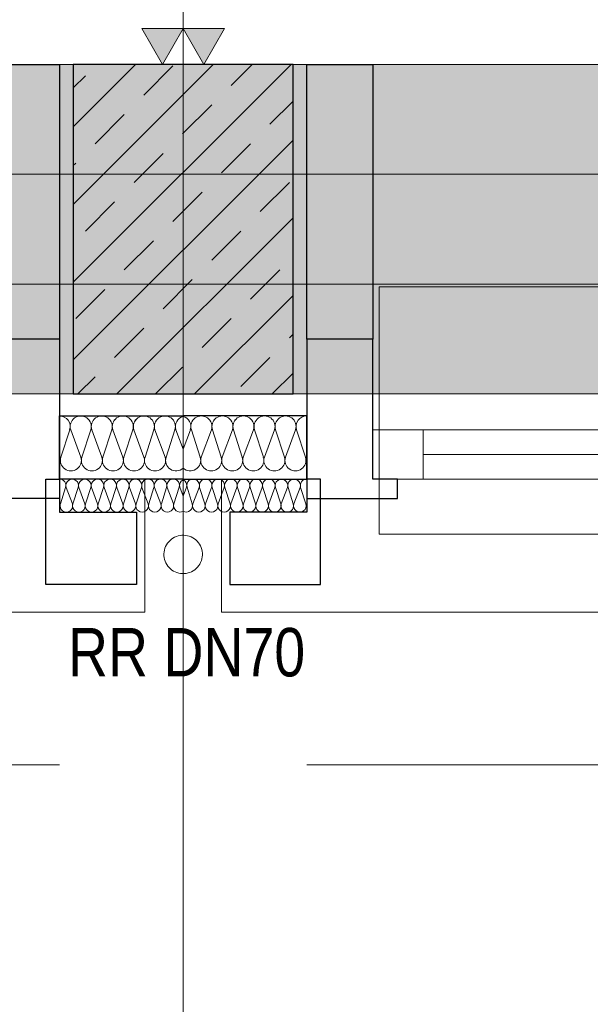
# Model space of a CAD drawing. Extents: x -720 to 300, y 62 to 1107.
# Tile 21 of 117: x -308 to -287, y 187 to 222. Entities that reach past the tile are written whole.
import ezdxf
from ezdxf.lldxf.tags import DXFTag

# ---------------------------------------------------------------- set-up
doc = ezdxf.new("R2010")
doc.units = 0
doc.layers.get('0').update_dxf_attribs({"lineweight": 35})
for name, color, linetype, lineweight, true_color in [('00_Beschriftung UZ', 3, 'Continuous', 13, 0x00ff00), ('30 -33 Aussenwände- 3 Aussenstützen', 7, 'Continuous', 50, 0x0000dd), ('30 -33 Aussenwände- 7 Fassade_ Elemente', 7, 'Continuous', 9, 0x00aacc), ('30 -35 Decken- 1 Konstruktion-Träger- Stahlbeton', 7, 'grob-A06G9FGE8I', 13, 0x33aa00), ('70 -72 Beschriftung- 1 Beschriftung allgemein', 7, 'Continuous', 9, 0xff6633), ('70 -72 Beschriftung- 2 Beschriftung Bauteile', 7, 'Continuous', 9, 0x9999ff)]:
    doc.layers.add(name, color=color, linetype=linetype, lineweight=lineweight, true_color=true_color)
doc.layers.add('40 -41 Abwasser_Wasser_Gas- 2 Wasser-1', color=7, linetype='Continuous', lineweight=15)
doc.layers.add('70 -71 Achsen- 1 Gebäudeachsen', color=7, linetype='STRICHPUNKT2-A06G9FGD8I', lineweight=18)
doc.layers.add('iwb_Schraffur_Unterzug', color=7, linetype='Continuous', lineweight=5, true_color=0xffffcc, plot=False)
doc.styles.get("Standard").update_dxf_attribs({"font": 'ARIALN.TTF'})
tags = doc.linetypes.add('grob-A06G9FGE8I', pattern=[14, 3, -8, 3]).pattern_tags.tags
tags[8:9] = [DXFTag(74, 4), DXFTag(75, 0), DXFTag(340, '0'), DXFTag(46, 0.0), DXFTag(50, 0.0), DXFTag(44, 0.0), DXFTag(45, 0.0)]
tags[6:7] = [DXFTag(74, 4), DXFTag(75, 0), DXFTag(340, '0'), DXFTag(46, 0.0), DXFTag(50, 0.0), DXFTag(44, 0.0), DXFTag(45, 0.0)]
tags[4:5] = [DXFTag(74, 4), DXFTag(75, 0), DXFTag(340, '0'), DXFTag(46, 0.0), DXFTag(50, 0.0), DXFTag(44, 0.0), DXFTag(45, 0.0)]
tags = doc.linetypes.add('STRICHPUNKT2-A06G9FGD8I', pattern=[12.7, 6.35, -3.175, 0, -3.175]).pattern_tags.tags
tags[10:11] = [DXFTag(74, 4), DXFTag(75, 0), DXFTag(340, '0'), DXFTag(46, 0.0), DXFTag(50, 0.0), DXFTag(44, 0.0), DXFTag(45, 0.0)]
tags[8:9] = [DXFTag(74, 4), DXFTag(75, 0), DXFTag(340, '0'), DXFTag(46, 0.0), DXFTag(50, 0.0), DXFTag(44, 0.0), DXFTag(45, 0.0)]
tags[6:7] = [DXFTag(74, 4), DXFTag(75, 0), DXFTag(340, '0'), DXFTag(46, 0.0), DXFTag(50, 0.0), DXFTag(44, 0.0), DXFTag(45, 0.0)]
tags[4:5] = [DXFTag(74, 4), DXFTag(75, 0), DXFTag(340, '0'), DXFTag(46, 0.0), DXFTag(50, 0.0), DXFTag(44, 0.0), DXFTag(45, 0.0)]

# ---------------------------------------------------------------- blocks, each defined once
blk = doc.blocks.new('Referenz-A06G9FGF8I')
at = {"layer": '00_Beschriftung UZ', "color": 0, "linetype": 'Continuous', "lineweight": 5, "ltscale": 0.13}
blk.add_line((-0.806, 220.847), (-682.312, 220.847), dxfattribs=at)
at = {"layer": '30 -33 Aussenwände- 3 Aussenstützen', "color": 0, "lineweight": 9}
for p, q in [((-306.306, 218.576), (-304.035, 220.847)), ((-306.306, 215.747), (-301.207, 220.847)), ((-306.306, 212.919), (-298.378, 220.847)), ((-303.74, 219.727), (-302.68, 220.788)), ((-300.558, 220.081), (-299.793, 220.847)), ((-306.306, 219.99), (-305.862, 220.434)), ((-302.326, 218.313), (-301.265, 219.374)), ((-299.144, 218.667), (-298.306, 219.505)), ((-305.508, 217.959), (-304.447, 219.02)), ((-306.306, 210.091), (-298.306, 218.091)), ((-300.912, 216.899), (-299.851, 217.959)), ((-304.094, 216.545), (-303.033, 217.606)), ((-306.306, 217.162), (-306.215, 217.252)), ((-299.498, 215.485), (-298.437, 216.545)), ((-302.68, 215.131), (-301.619, 216.192)), ((-305.862, 214.778), (-304.801, 215.838)), ((-304.722, 208.847), (-298.306, 215.262)), ((-301.265, 213.717), (-300.205, 214.778)), ((-304.447, 213.363), (-303.387, 214.424)), ((-302.306, 211.847), (-302.306, 213.847)), ((-299.851, 212.303), (-298.791, 213.363)), ((-303.033, 211.949), (-301.973, 213.01)), ((-306.215, 211.596), (-305.155, 212.656)), ((-303.306, 212.847), (-301.306, 212.847)), ((-301.893, 208.847), (-298.306, 212.434)), ((-301.619, 210.535), (-300.558, 211.596)), ((-304.801, 210.181), (-303.74, 211.242)), ((-298.437, 210.888), (-298.306, 211.019)), ((-300.205, 209.121), (-299.144, 210.181)), ((-303.307, 208.847), (-302.326, 209.828)), ((-306.136, 208.847), (-305.508, 209.474)), ((-299.065, 208.847), (-298.306, 209.605))]:
    blk.add_line(p, q, dxfattribs=at)
at = {"layer": '30 -33 Aussenwände- 3 Aussenstützen', "color": 0, "linetype": 'Continuous', "lineweight": -2, "ltscale": 0.25}
for p, q in [((-306.306, 220.847), (-306.306, 208.847)), ((-298.306, 220.847), (-306.306, 220.847)), ((-298.306, 208.847), (-298.306, 220.847)), ((-306.306, 208.847), (-298.306, 208.847))]:
    blk.add_line(p, q, dxfattribs=at)
at = {"layer": '30 -33 Aussenwände- 7 Fassade_ Elemente', "color": 0, "linetype": 'Continuous', "ltscale": 0.13}
for p, q in [((-306.806, 220.847), (-449.806, 220.847)), ((-306.806, 205.747), (-306.806, 220.847)), ((-154.806, 220.847), (-297.806, 220.847)), ((-297.806, 220.847), (-297.806, 205.747)), ((-302.306, 211.847), (-302.306, 213.847)), ((-303.306, 212.847), (-301.306, 212.847)), ((-306.436, 207.547), (-306.758, 206.547)), ((-306.029, 206.547), (-306.399, 207.547)), ((-305.67, 207.547), (-305.992, 206.547)), ((-305.263, 206.547), (-305.633, 207.547)), ((-304.904, 207.547), (-305.226, 206.547)), ((-304.497, 206.547), (-304.867, 207.547)), ((-304.138, 207.547), (-304.46, 206.547)), ((-303.731, 206.547), (-304.101, 207.547)), ((-303.372, 207.547), (-303.694, 206.547)), ((-302.965, 206.547), (-303.335, 207.547)), ((-302.606, 207.547), (-302.927, 206.547)), ((-302.569, 207.547), (-302.306, 206.836)), ((-302.043, 207.547), (-302.306, 206.836)), ((-302.006, 207.547), (-301.684, 206.547)), ((-301.647, 206.547), (-301.277, 207.547)), ((-301.24, 207.547), (-300.918, 206.547)), ((-300.881, 206.547), (-300.511, 207.547)), ((-300.474, 207.547), (-300.152, 206.547)), ((-300.115, 206.547), (-299.745, 207.547)), ((-299.708, 207.547), (-299.386, 206.547)), ((-299.349, 206.547), (-298.979, 207.547)), ((-298.942, 207.547), (-298.62, 206.547)), ((-298.583, 206.547), (-298.213, 207.547)), ((-298.176, 207.547), (-297.854, 206.547)), ((-295.406, 205.747), (-295.406, 207.547)), ((-295.406, 207.547), (-250.939, 207.547)), ((-303.706, 205.747), (-306.806, 205.747)), ((-303.706, 200.907), (-303.706, 205.747)), ((-300.906, 205.747), (-300.906, 200.907)), ((-297.806, 205.747), (-300.906, 205.747)), ((-250.939, 205.747), (-295.406, 205.747)), ((-306.584, 205.446), (-306.776, 204.846)), ((-306.339, 204.847), (-306.562, 205.446)), ((-306.124, 205.447), (-306.317, 204.847)), ((-305.88, 204.847), (-306.102, 205.447)), ((-305.665, 205.447), (-305.857, 204.847)), ((-305.42, 204.847), (-305.642, 205.447)), ((-305.205, 205.447), (-305.398, 204.847)), ((-304.96, 204.848), (-305.183, 205.447)), ((-304.746, 205.448), (-304.938, 204.848)), ((-304.501, 204.848), (-304.723, 205.448)), ((-304.286, 205.448), (-304.478, 204.848)), ((-304.041, 204.848), (-304.263, 205.448)), ((-303.826, 205.449), (-304.019, 204.848)), ((-303.582, 204.849), (-303.804, 205.449)), ((-303.367, 205.449), (-303.559, 204.849)), ((-303.122, 204.849), (-303.344, 205.449)), ((-302.907, 205.449), (-303.099, 204.849)), ((-302.662, 204.849), (-302.885, 205.449)), ((-302.447, 205.45), (-302.64, 204.849)), ((-302.425, 205.45), (-302.306, 205.128)), ((-302.187, 205.45), (-302.306, 205.128)), ((-302.164, 205.45), (-301.972, 204.849)), ((-301.95, 204.849), (-301.727, 205.449)), ((-301.705, 205.449), (-301.512, 204.849)), ((-301.49, 204.849), (-301.268, 205.449)), ((-301.245, 205.449), (-301.053, 204.849)), ((-301.03, 204.849), (-300.808, 205.449)), ((-300.786, 205.449), (-300.593, 204.848)), ((-300.571, 204.848), (-300.348, 205.448)), ((-300.326, 205.448), (-300.134, 204.848)), ((-300.111, 204.848), (-299.889, 205.448)), ((-299.866, 205.448), (-299.674, 204.848)), ((-299.651, 204.848), (-299.429, 205.447)), ((-299.407, 205.447), (-299.214, 204.847)), ((-299.192, 204.847), (-298.97, 205.447)), ((-298.947, 205.447), (-298.755, 204.847)), ((-298.732, 204.847), (-298.51, 205.447)), ((-298.487, 205.447), (-298.295, 204.847)), ((-298.273, 204.847), (-298.05, 205.446)), ((-298.028, 205.446), (-297.835, 204.846)), ((-452.906, 200.907), (-303.706, 200.907)), ((-300.906, 200.907), (-151.706, 200.907))]:
    blk.add_line(p, q, dxfattribs=at)
at = {"layer": '30 -33 Aussenwände- 7 Fassade_ Elemente', "color": 0, "linetype": 'Continuous', "lineweight": -2, "ltscale": 0.25}
for p, q in [((-309.206, 220.847), (-306.806, 220.847)), ((-306.806, 220.847), (-306.806, 210.847)), ((-297.806, 220.847), (-295.406, 220.847)), ((-297.806, 210.847), (-297.806, 220.847)), ((-295.406, 220.847), (-295.406, 210.847)), ((-306.806, 210.847), (-309.206, 210.847)), ((-306.806, 210.847), (-306.806, 205.047)), ((-295.406, 210.847), (-297.806, 210.847)), ((-297.806, 210.847), (-297.806, 205.047)), ((-295.406, 205.747), (-295.406, 210.847)), ((-306.806, 208.047), (-302.306, 208.047)), ((-306.806, 205.747), (-306.806, 208.047)), ((-297.806, 208.047), (-302.306, 208.047)), ((-297.806, 205.747), (-297.806, 208.047)), ((-307.306, 201.907), (-307.306, 205.747)), ((-307.306, 205.747), (-306.806, 205.747)), ((-306.806, 205.747), (-306.806, 204.547)), ((-302.306, 205.747), (-306.806, 205.747)), ((-302.306, 205.747), (-297.806, 205.747)), ((-297.806, 205.747), (-297.806, 204.547)), ((-297.306, 205.747), (-297.806, 205.747)), ((-297.306, 201.907), (-297.306, 205.747)), ((-294.506, 205.747), (-295.406, 205.747)), ((-294.506, 205.047), (-294.506, 205.747)), ((-306.806, 205.047), (-310.106, 205.047)), ((-297.806, 205.047), (-294.506, 205.047)), ((-306.806, 204.547), (-304.006, 204.547)), ((-304.006, 204.547), (-304.006, 201.907)), ((-300.606, 204.547), (-300.606, 201.907)), ((-297.806, 204.547), (-300.606, 204.547)), ((-304.006, 201.907), (-307.306, 201.907)), ((-300.606, 201.907), (-297.306, 201.907))]:
    blk.add_line(p, q, dxfattribs=at)
at = {"layer": '30 -33 Aussenwände- 7 Fassade_ Elemente', "color": 0}
for p, q in [((-295.173, 212.747), (-295.173, 207.547)), ((-251.173, 212.747), (-295.173, 212.747)), ((-293.573, 207.547), (-295.173, 207.547)), ((-295.173, 207.547), (-295.173, 205.747)), ((-293.573, 205.747), (-293.573, 207.547)), ((-293.573, 207.547), (-252.773, 207.547)), ((-293.573, 206.647), (-252.773, 206.647)), ((-295.173, 203.747), (-295.173, 205.747)), ((-295.173, 205.747), (-293.573, 205.747)), ((-252.773, 205.747), (-293.573, 205.747)), ((-251.173, 203.747), (-295.173, 203.747))]:
    blk.add_line(p, q, dxfattribs=at)
at = {"layer": '30 -33 Aussenwände- 7 Fassade_ Elemente', "color": 0, "linetype": 'Continuous', "lineweight": 18, "ltscale": 0.18}
for p, q in [((-295.406, 207.547), (-293.573, 207.547)), ((-295.406, 205.747), (-295.406, 207.547)), ((-293.573, 207.547), (-293.573, 205.747)), ((-252.773, 206.647), (-293.573, 206.647)), ((-293.573, 205.747), (-295.406, 205.747))]:
    blk.add_line(p, q, dxfattribs=at)
at = {"layer": '30 -33 Aussenwände- 7 Fassade_ Elemente', "color": 0, "linetype": 'Continuous', "ltscale": 0.13}
for centre, major_axis, end_param in [((-306.801, 207.664), (0.364, -0.117), 1.896254), ((-306.035, 207.664), (0.364, -0.117), 3.764652), ((-305.269, 207.664), (0.364, -0.117), 3.764652), ((-304.502, 207.664), (0.364, -0.117), 3.764652), ((-304.502, 207.664), (-0.225, 0.31), 1.254884), ((-304.502, 207.664), (0.225, 0.31), 1.254884), ((-304.502, 207.664), (0.364, -0.117), 1.254884), ((-303.736, 207.664), (0.364, -0.117), 3.764652), ((-303.736, 207.664), (-0.225, 0.31), 1.254884), ((-303.736, 207.664), (0.225, 0.31), 1.254884), ((-303.736, 207.664), (0.364, -0.117), 1.254884), ((-302.97, 207.664), (-0.225, 0.31), 1.254884), ((-302.97, 207.664), (0.225, 0.31), 1.254884), ((-302.97, 207.664), (0.364, -0.117), 1.254884), ((-302.204, 207.664), (-0.102, 0.369), 1.613483), ((-302.408, 207.664), (0.364, -0.117), 1.613483), ((-301.642, 207.664), (-0.225, 0.31), 1.254884), ((-301.642, 207.664), (0.225, 0.31), 1.254884), ((-301.642, 207.664), (0.364, -0.117), 1.254884), ((-300.876, 207.664), (0.364, -0.117), 3.764652), ((-300.876, 207.664), (-0.225, 0.31), 1.254884), ((-300.876, 207.664), (0.225, 0.31), 1.254884), ((-300.876, 207.664), (0.364, -0.117), 1.254884), ((-300.109, 207.664), (0.364, -0.117), 3.764652), ((-300.109, 207.664), (-0.225, 0.31), 1.254884), ((-300.109, 207.664), (0.225, 0.31), 1.254884), ((-300.109, 207.664), (0.364, -0.117), 1.254884), ((-299.343, 207.664), (0.364, -0.117), 3.764652), ((-298.577, 207.664), (0.364, -0.117), 3.764652), ((-297.811, 207.664), (0.005, 0.383), 1.896254), ((-306.393, 206.429), (-0.364, 0.117), 3.765224), ((-305.627, 206.429), (-0.364, 0.117), 3.765224), ((-304.861, 206.429), (-0.364, 0.117), 3.765224), ((-304.095, 206.429), (-0.364, 0.117), 1.255075), ((-304.095, 206.429), (-0.364, 0.117), 3.765224), ((-304.095, 206.429), (0.225, -0.31), 1.255075), ((-303.329, 206.429), (-0.364, 0.117), 3.765224), ((-303.329, 206.429), (-0.364, 0.117), 1.255075), ((-303.329, 206.429), (0.225, -0.31), 1.255075), ((-302.563, 206.429), (-0.364, 0.117), 2.619647), ((-302.049, 206.429), (-0.257, -0.283), 2.619647), ((-301.283, 206.429), (-0.364, 0.117), 3.765224), ((-301.283, 206.429), (-0.364, 0.117), 1.255075), ((-301.283, 206.429), (0.225, -0.31), 1.255075), ((-300.517, 206.429), (-0.364, 0.117), 1.255075), ((-300.517, 206.429), (-0.364, 0.117), 3.765224), ((-300.517, 206.429), (0.225, -0.31), 1.255075), ((-299.751, 206.429), (-0.364, 0.117), 3.765224), ((-298.985, 206.429), (-0.364, 0.117), 3.765224), ((-298.218, 206.429), (-0.364, 0.117), 3.765224), ((-304.095, 206.429), (-0.225, -0.31), 1.255075), ((-303.329, 206.429), (-0.225, -0.31), 1.255075), ((-301.283, 206.429), (-0.225, -0.31), 1.255075), ((-300.517, 206.429), (-0.225, -0.31), 1.255075), ((-306.803, 205.517), (0.219, -0.07), 1.896254), ((-306.343, 205.517), (0.219, -0.07), 3.764652), ((-305.883, 205.517), (0.219, -0.07), 3.764652), ((-305.424, 205.518), (0.219, -0.07), 3.764652), ((-304.964, 205.518), (0.219, -0.07), 3.764652), ((-304.505, 205.518), (0.219, -0.07), 3.764652), ((-304.045, 205.519), (0.219, -0.07), 3.764652), ((-303.585, 205.519), (0.219, -0.07), 3.764652), ((-303.585, 205.519), (0.135, 0.186), 1.254884), ((-303.126, 205.519), (0.219, -0.07), 3.764652), ((-303.126, 205.519), (0.135, 0.186), 1.254884), ((-302.666, 205.52), (0.135, 0.186), 1.254884), ((-301.946, 205.52), (0.135, 0.186), 1.254884), ((-301.486, 205.519), (0.219, -0.071), 3.764652), ((-301.486, 205.519), (0.135, 0.186), 1.254884), ((-301.027, 205.519), (0.219, -0.071), 3.764652), ((-301.027, 205.519), (0.135, 0.186), 1.254884), ((-300.567, 205.519), (0.219, -0.071), 3.764652), ((-300.107, 205.518), (0.219, -0.071), 3.764652), ((-299.648, 205.518), (0.219, -0.071), 3.764652), ((-299.188, 205.518), (0.219, -0.071), 3.764652), ((-298.728, 205.517), (0.219, -0.071), 3.764652), ((-298.269, 205.517), (0.219, -0.071), 3.764652), ((-297.809, 205.517), (0.003, 0.23), 1.896254), ((-303.585, 205.519), (-0.135, 0.186), 1.254884), ((-303.585, 205.519), (0.219, -0.07), 1.254884), ((-303.126, 205.519), (-0.135, 0.186), 1.254884), ((-303.126, 205.519), (0.219, -0.07), 1.254884), ((-302.666, 205.52), (-0.135, 0.186), 1.254884), ((-302.666, 205.52), (0.219, -0.07), 1.254884), ((-302.206, 205.52), (-0.1, 0.207), 1.434048), ((-302.405, 205.52), (0.219, -0.071), 1.434048), ((-301.946, 205.52), (-0.135, 0.186), 1.254884), ((-301.946, 205.52), (0.219, -0.071), 1.254884), ((-301.486, 205.519), (-0.135, 0.186), 1.254884), ((-301.486, 205.519), (0.219, -0.071), 1.254884), ((-301.027, 205.519), (-0.135, 0.186), 1.254884), ((-301.027, 205.519), (0.219, -0.071), 1.254884), ((-306.558, 204.776), (-0.219, 0.07), 3.765224), ((-306.098, 204.776), (-0.219, 0.07), 3.765224), ((-305.639, 204.777), (-0.219, 0.07), 3.765224), ((-305.179, 204.777), (-0.219, 0.07), 3.765224), ((-304.719, 204.777), (-0.219, 0.07), 3.765224), ((-304.26, 204.778), (-0.219, 0.07), 3.765224), ((-303.8, 204.778), (-0.219, 0.07), 3.765224), ((-303.34, 204.778), (-0.219, 0.07), 3.765224), ((-303.34, 204.778), (-0.219, 0.07), 1.255075), ((-303.34, 204.778), (0.135, -0.186), 1.255075), ((-302.881, 204.779), (-0.219, 0.07), 1.255075), ((-302.881, 204.779), (-0.219, 0.07), 3.765224), ((-302.881, 204.779), (0.135, -0.186), 1.255075), ((-302.421, 204.779), (-0.219, 0.07), 2.411197), ((-302.191, 204.779), (-0.116, -0.198), 2.411197), ((-301.731, 204.779), (-0.219, 0.071), 3.765224), ((-301.731, 204.779), (-0.219, 0.071), 1.255075), ((-301.731, 204.779), (0.135, -0.186), 1.255075), ((-301.271, 204.778), (-0.219, 0.071), 3.765224), ((-301.271, 204.778), (-0.219, 0.071), 1.255075), ((-301.271, 204.778), (0.135, -0.186), 1.255075), ((-300.812, 204.778), (-0.219, 0.071), 3.765224), ((-300.352, 204.778), (-0.219, 0.071), 3.765224), ((-299.893, 204.777), (-0.219, 0.071), 3.765224), ((-299.433, 204.777), (-0.219, 0.071), 3.765224), ((-298.973, 204.777), (-0.219, 0.071), 3.765224), ((-298.514, 204.776), (-0.219, 0.071), 3.765224), ((-298.054, 204.776), (-0.219, 0.071), 3.765224), ((-303.34, 204.778), (-0.135, -0.186), 1.255075), ((-302.881, 204.779), (-0.135, -0.186), 1.255075), ((-301.731, 204.779), (-0.135, -0.186), 1.255075), ((-301.271, 204.778), (-0.135, -0.186), 1.255075)]:
    blk.add_ellipse(centre, major_axis=major_axis, ratio=1, start_param=0, end_param=end_param, dxfattribs=at)
at = {"layer": '30 -35 Decken- 1 Konstruktion-Träger- Stahlbeton', "color": 0}
for p, q in [((5.694, 216.847), (-682.312, 216.847)), ((5.694, 208.847), (-682.312, 208.847))]:
    blk.add_line(p, q, dxfattribs=at)
at = {"layer": '40 -41 Abwasser_Wasser_Gas- 2 Wasser-1', "color": 0, "linetype": 'Continuous', "ltscale": 0.15}
for p, q in [((-302.732, 203.562), (-302.676, 203.601)), ((-302.732, 203.562), (-302.676, 203.601)), ((-302.676, 203.601), (-302.616, 203.634)), ((-302.676, 203.601), (-302.616, 203.634)), ((-302.616, 203.634), (-302.553, 203.662)), ((-302.616, 203.634), (-302.553, 203.662)), ((-302.553, 203.662), (-302.487, 203.683)), ((-302.553, 203.662), (-302.487, 203.683)), ((-302.487, 203.683), (-302.42, 203.697)), ((-302.487, 203.683), (-302.42, 203.697)), ((-302.42, 203.697), (-302.352, 203.705)), ((-302.42, 203.697), (-302.352, 203.705)), ((-302.352, 203.705), (-302.283, 203.706)), ((-302.352, 203.705), (-302.283, 203.706)), ((-302.283, 203.706), (-302.215, 203.701)), ((-302.283, 203.706), (-302.215, 203.701)), ((-302.215, 203.701), (-302.147, 203.688)), ((-302.215, 203.701), (-302.147, 203.688)), ((-302.147, 203.688), (-302.081, 203.67)), ((-302.147, 203.688), (-302.081, 203.67)), ((-302.081, 203.67), (-302.017, 203.644)), ((-302.081, 203.67), (-302.017, 203.644)), ((-302.017, 203.644), (-301.956, 203.613)), ((-302.017, 203.644), (-301.956, 203.613)), ((-301.956, 203.613), (-301.898, 203.576)), ((-301.956, 203.613), (-301.898, 203.576)), ((-302.988, 203.166), (-302.969, 203.232)), ((-302.988, 203.166), (-302.969, 203.232)), ((-302.969, 203.232), (-302.944, 203.296)), ((-302.969, 203.232), (-302.944, 203.296)), ((-302.944, 203.296), (-302.912, 203.357)), ((-302.944, 203.296), (-302.912, 203.357)), ((-302.912, 203.357), (-302.875, 203.414)), ((-302.912, 203.357), (-302.875, 203.414)), ((-302.875, 203.414), (-302.832, 203.468)), ((-302.875, 203.414), (-302.832, 203.468)), ((-302.832, 203.468), (-302.784, 203.518)), ((-302.832, 203.468), (-302.784, 203.518)), ((-302.784, 203.518), (-302.732, 203.562)), ((-302.784, 203.518), (-302.732, 203.562)), ((-301.898, 203.576), (-301.844, 203.533)), ((-301.898, 203.576), (-301.844, 203.533)), ((-301.844, 203.533), (-301.795, 203.485)), ((-301.844, 203.533), (-301.795, 203.485)), ((-301.795, 203.485), (-301.751, 203.433)), ((-301.795, 203.485), (-301.751, 203.433)), ((-301.751, 203.433), (-301.712, 203.376)), ((-301.751, 203.433), (-301.712, 203.376)), ((-301.712, 203.376), (-301.678, 203.316)), ((-301.712, 203.376), (-301.678, 203.316)), ((-301.678, 203.316), (-301.651, 203.253)), ((-301.678, 203.316), (-301.651, 203.253)), ((-301.651, 203.253), (-301.63, 203.188)), ((-301.651, 203.253), (-301.63, 203.188)), ((-303.006, 203.03), (-303, 203.098)), ((-303.006, 203.03), (-303, 203.098)), ((-303.004, 202.961), (-303.006, 203.03)), ((-303.004, 202.961), (-303.006, 203.03)), ((-302.997, 202.893), (-303.004, 202.961)), ((-302.997, 202.893), (-303.004, 202.961)), ((-303, 203.098), (-302.988, 203.166)), ((-303, 203.098), (-302.988, 203.166)), ((-302.982, 202.826), (-302.997, 202.893)), ((-302.982, 202.826), (-302.997, 202.893)), ((-301.63, 203.188), (-301.615, 203.121)), ((-301.63, 203.188), (-301.615, 203.121)), ((-301.612, 202.915), (-301.624, 202.848)), ((-301.612, 202.915), (-301.624, 202.848)), ((-301.615, 203.121), (-301.607, 203.052)), ((-301.615, 203.121), (-301.607, 203.052)), ((-301.606, 202.984), (-301.612, 202.915)), ((-301.606, 202.984), (-301.612, 202.915)), ((-301.607, 203.052), (-301.606, 202.984)), ((-301.607, 203.052), (-301.606, 202.984)), ((-302.961, 202.76), (-302.982, 202.826)), ((-302.961, 202.76), (-302.982, 202.826)), ((-302.934, 202.697), (-302.961, 202.76)), ((-302.934, 202.697), (-302.961, 202.76)), ((-302.9, 202.637), (-302.934, 202.697)), ((-302.9, 202.637), (-302.934, 202.697)), ((-302.861, 202.581), (-302.9, 202.637)), ((-302.861, 202.581), (-302.9, 202.637)), ((-302.817, 202.528), (-302.861, 202.581)), ((-302.817, 202.528), (-302.861, 202.581)), ((-302.768, 202.48), (-302.817, 202.528)), ((-302.768, 202.48), (-302.817, 202.528)), ((-301.78, 202.545), (-301.827, 202.496)), ((-301.78, 202.545), (-301.827, 202.496)), ((-301.737, 202.599), (-301.78, 202.545)), ((-301.737, 202.599), (-301.78, 202.545)), ((-301.7, 202.657), (-301.737, 202.599)), ((-301.7, 202.657), (-301.737, 202.599)), ((-301.668, 202.718), (-301.7, 202.657)), ((-301.668, 202.718), (-301.7, 202.657)), ((-301.643, 202.782), (-301.668, 202.718)), ((-301.643, 202.782), (-301.668, 202.718)), ((-301.624, 202.848), (-301.643, 202.782)), ((-301.624, 202.848), (-301.643, 202.782)), ((-302.714, 202.438), (-302.768, 202.48)), ((-302.714, 202.438), (-302.768, 202.48)), ((-302.656, 202.4), (-302.714, 202.438)), ((-302.656, 202.4), (-302.714, 202.438)), ((-302.595, 202.369), (-302.656, 202.4)), ((-302.595, 202.369), (-302.656, 202.4)), ((-302.531, 202.344), (-302.595, 202.369)), ((-302.531, 202.344), (-302.595, 202.369)), ((-302.465, 202.325), (-302.531, 202.344)), ((-302.465, 202.325), (-302.531, 202.344)), ((-302.397, 202.313), (-302.465, 202.325)), ((-302.397, 202.313), (-302.465, 202.325)), ((-302.329, 202.307), (-302.397, 202.313)), ((-302.329, 202.307), (-302.397, 202.313)), ((-302.26, 202.308), (-302.329, 202.307)), ((-302.26, 202.308), (-302.329, 202.307)), ((-302.192, 202.316), (-302.26, 202.308)), ((-302.192, 202.316), (-302.26, 202.308)), ((-302.125, 202.331), (-302.192, 202.316)), ((-302.125, 202.331), (-302.192, 202.316)), ((-302.059, 202.352), (-302.125, 202.331)), ((-302.059, 202.352), (-302.125, 202.331)), ((-301.996, 202.379), (-302.059, 202.352)), ((-301.996, 202.379), (-302.059, 202.352)), ((-301.936, 202.412), (-301.996, 202.379)), ((-301.936, 202.412), (-301.996, 202.379)), ((-301.88, 202.451), (-301.936, 202.412)), ((-301.88, 202.451), (-301.936, 202.412)), ((-301.827, 202.496), (-301.88, 202.451)), ((-301.827, 202.496), (-301.88, 202.451))]:
    blk.add_line(p, q, dxfattribs=at)
at = {"layer": '70 -71 Achsen- 1 Gebäudeachsen', "color": 0, "linetype": 'STRICHPUNKT2-A06G9FGD8I', "ltscale": 0.18}
for p, q in [((-302.306, 1060.961), (-302.306, 78.347)), ((-682.312, 212.847), (77.244, 212.847))]:
    blk.add_line(p, q, dxfattribs=at)
at = {"layer": '70 -72 Beschriftung- 1 Beschriftung allgemein', "color": 0, "linetype": 'Continuous', "ltscale": 0.13}
for p, q in [((-306.806, 195.349), (-353.806, 195.349)), ((-250.806, 195.349), (-297.806, 195.349))]:
    blk.add_line(p, q, dxfattribs=at)
at = {"layer": '70 -72 Beschriftung- 2 Beschriftung Bauteile', "color": 0}
for p, q in [((-303.056, 220.847), (-303.806, 222.146)), ((-303.806, 222.146), (-302.306, 222.146)), ((-302.306, 222.146), (-303.056, 220.847)), ((-301.556, 220.847), (-302.306, 222.146)), ((-302.306, 222.146), (-300.806, 222.146)), ((-300.806, 222.146), (-301.556, 220.847))]:
    blk.add_line(p, q, dxfattribs=at)
at = {"layer": '70 -72 Beschriftung- 2 Beschriftung Bauteile', "color": 0, "lineweight": 0}
for points in [[(-303.056, 220.847), (-303.806, 222.146), (-303.056, 222.146)], [(-303.056, 220.847), (-303.056, 222.146), (-302.306, 222.146)], [(-301.556, 220.847), (-302.306, 222.146), (-301.556, 222.146)], [(-301.556, 220.847), (-301.556, 222.146), (-300.806, 222.146)]]:
    blk.add_solid(points, dxfattribs=at)
at = {"layer": '70 -72 Beschriftung- 1 Beschriftung allgemein', "color": 0, "linetype": 'Continuous', "ltscale": 0.13, "insert": (-306.497, 200.329), "char_height": 1.76205, "attachment_point": 1}
blk.add_mtext('{\\fArial Narrow;RR DN70}', dxfattribs=at)
blk.add_mtext('{\\fArial Narrow;RR DN70}', dxfattribs=at)
blk = doc.blocks.new('Referenz-A06G9FGH8I')
at = {"layer": 'iwb_Schraffur_Unterzug', "linetype": 'Continuous', "ltscale": 0.13}
for points in [[(-682.312, 220.847), (-2.306, 220.847), (-682.312, 218.594)], [(-682.312, 218.594), (-2.306, 220.847), (-2.306, 208.847)], [(-682.312, 218.594), (-2.306, 208.847), (-682.312, 213.352)], [(-682.312, 213.352), (-2.306, 208.847), (-682.312, 208.847)]]:
    blk.add_solid(points, dxfattribs=at)

msp = doc.modelspace()

# ---------------------------------------------------------------- block references
at = {"color": 8, "lineweight": 25, "ltscale": 0.25, "true_color": 0x808080}
for name in ['Referenz-A06G9FGF8I', 'Referenz-A06G9FGH8I']:
    msp.add_blockref(name, (0, 0), dxfattribs=at)

doc.saveas('drawing.dxf')
